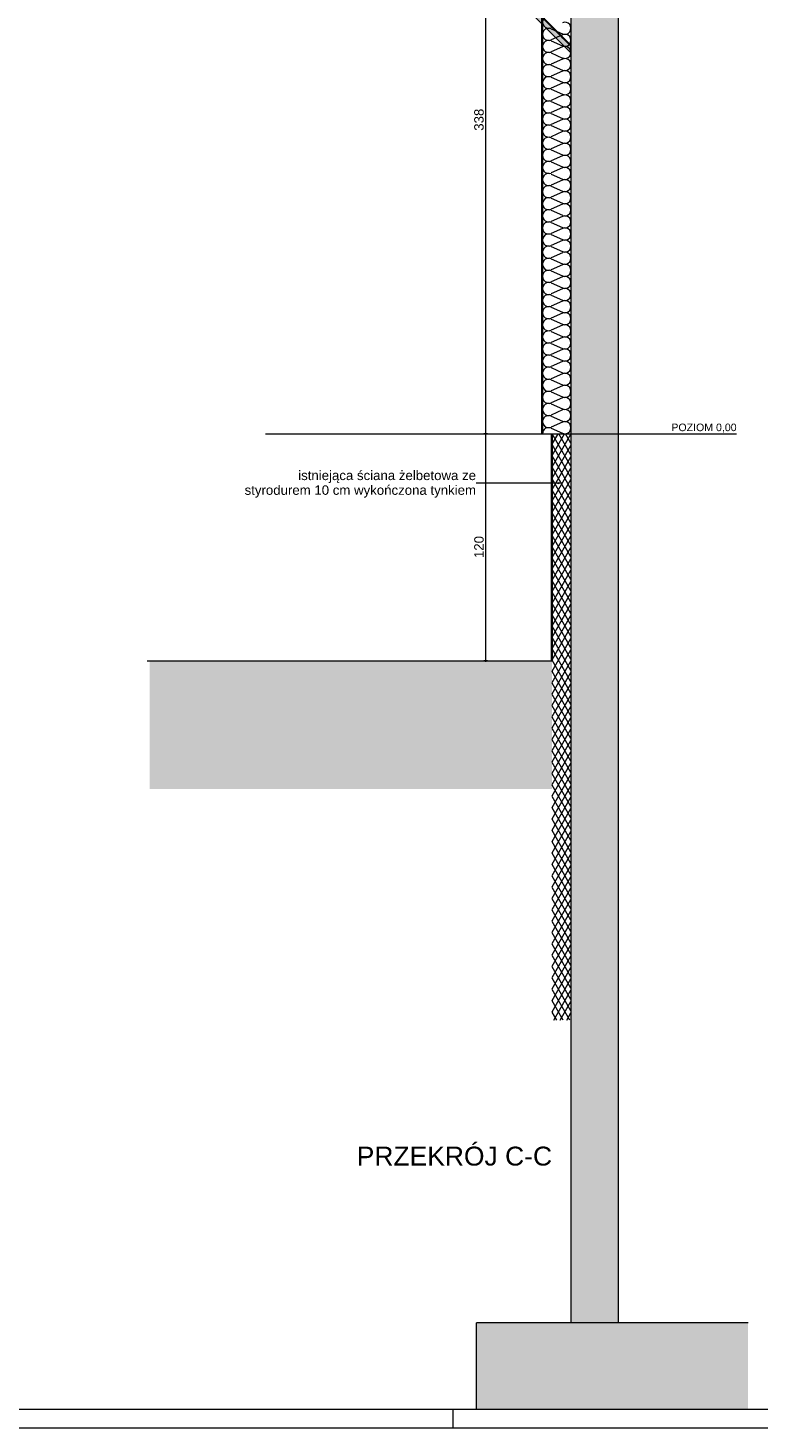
# Paper-space layout 'AD-06. DETAL KANAŁU UPUSTOWEGO ZEWNĘTRZNEGO' of a CAD drawing. Header units: millimetres. Extents: x 0 to 900, y 0 to 600.
# Tile 12 of 24: x 428 to 621, y 0 to 370. Entities that reach past the tile are written whole.
import ezdxf
from ezdxf.xclip import XClip

# ---------------------------------------------------------------- set-up
doc = ezdxf.new("R2010")
doc.units = ezdxf.units.MM
doc.header["$MEASUREMENT"] = 0
doc.header["$XCLIPFRAME"] = 0
doc.linetypes.add('ACAD_ISO02W100', pattern=[15, 12, -3])
for name, color, linetype, lineweight in [('0_Nr_pióra__1', 7, 'Continuous', 20), ('A_Arkusz_Nr_pióra__1', 7, 'Continuous', 20), ('A_linie_Nr_pióra__1', 7, 'Continuous', 20), ('A_opisy EN_Nr_pióra__1', 7, 'Continuous', 20), ('A_ściany proj_Nr_pióra__1', 7, 'Continuous', 20), ('A_ściany_Nr_pióra__1', 7, 'Continuous', 20)]:
    doc.layers.add(name, color=color, linetype=linetype, lineweight=lineweight)
for name, color, linetype, lineweight, true_color in [('0_Nr_pióra__6', 7, 'Continuous', 13, 0xa9a9a9), ('A_Arkusz_Nr_pióra__237', 7, 'Continuous', 5, 0x343434), ('A_konstrukcja stalowa_Nr_pióra__10', 7, 'Continuous', 13, 0x4b4b4b), ('A_linie_Nr_pióra__7', 7, 'Continuous', 18, 0x171717), ('A_opisy EN_Nr_pióra__170', 7, 'Continuous', 5, 0x1c1c1c), ('A_opisy EN_Nr_pióra__7', 7, 'Continuous', 18, 0x171717), ('A_opisy PL_Nr_pióra__249', 7, 'Continuous', 5, 0x191919), ('A_sciany_Nr_pióra__10', 7, 'Continuous', 13, 0x4b4b4b), ('A_ściany proj_Nr_pióra__10', 7, 'Continuous', 13, 0x4b4b4b)]:
    doc.layers.add(name, color=color, linetype=linetype, lineweight=lineweight, true_color=true_color)
for name, color, linetype in [('A_podrys', 7, 'Continuous'), ('A_ściany', 7, 'Continuous'), ('A_ściany proj', 7, 'Continuous')]:
    doc.layers.add(name, color=color, linetype=linetype)
doc.styles.add('STYL_AUTOMATYCZNY_1', font='arial.ttf')
doc.styles.add('STYL_AUTOMATYCZNY_4', font='arial.ttf')

# ---------------------------------------------------------------- blocks, each defined once
blk = doc.blocks.new('Rysunek_5_5', base_point=(-13000.19, -6941.56))
at = {"linetype": 'Continuous', "lineweight": 0, "true_color": 0xa9a9a9}
for points in [[(548.49, 262.75), (548.5, 262.71), (548.53, 262.67), (548.57, 262.64), (548.61, 262.63), (548.66, 262.64), (548.7, 262.67), (548.73, 262.71), (548.74, 262.75), (548.73, 262.8), (548.7, 262.84), (548.66, 262.87), (548.61, 262.88), (548.57, 262.87), (548.53, 262.84), (548.5, 262.8)], [(548.49, 202.75), (548.5, 202.71), (548.53, 202.67), (548.57, 202.64), (548.61, 202.63), (548.66, 202.64), (548.7, 202.67), (548.73, 202.71), (548.74, 202.75), (548.73, 202.8), (548.7, 202.84), (548.66, 202.87), (548.61, 202.88), (548.57, 202.87), (548.53, 202.84), (548.5, 202.8)]]:
    blk.add_hatch(color=253, dxfattribs=at).paths.add_polyline_path(points)
at = {"layer": 'A_ściany', "linetype": 'Continuous', "lineweight": 0, "true_color": 0x000000}
for points in [[(571.14, 595.1), (571.14, 27.75), (583.64, 27.75), (583.64, 595.1)], [(546.14, 4.9), (617.94, 4.9), (617.94, 27.75), (546.14, 27.75)]]:
    blk.add_hatch(color=18, dxfattribs=at).paths.add_polyline_path(points)
at = {"layer": 'A_ściany proj', "linetype": 'Continuous', "lineweight": 0, "true_color": 0x4b4b4b}
blk.add_hatch(color=251, dxfattribs=at).paths.add_polyline_path([(571.14, 365.13), (504.06, 432), (502.39, 432), (502.39, 431.91), (571.14, 363.37)])
h = blk.add_hatch(dxfattribs=at)
h.set_pattern_fill('batt_insulation_kopia_0005', color=251, style=0, pattern_type=2)
h.set_pattern_definition([(60, (-13000.1905, -6941.5605), (-1.2990381, 0.75), []), (120, (-13000.1905, -6941.5605), (1.2990381, 0.75), [])])
h.paths.add_polyline_path([(571.14, 107.75), (571.14, 262.75), (566.14, 262.75), (566.14, 107.75)])
at = {"layer": 'A_ściany proj', "linetype": 'Continuous', "lineweight": 13}
blk.add_hatch(color=8, dxfattribs=at).paths.add_polyline_path([(459.83, 202.75), (459.83, 168.86), (566.14, 168.86), (566.14, 202.75)])
at = {"layer": '0_Nr_pióra__6', "color": 253, "linetype": 'Continuous', "lineweight": 13, "ltscale": 0.05, "true_color": 0xa9a9a9}
for p, q in [((548.61, 262.88), (548.61, 431.63)), ((548.49, 262.75), (548.15, 262.75)), ((549.08, 262.75), (548.74, 262.75)), ((548.61, 202.88), (548.61, 262.63)), ((548.49, 202.75), (548.15, 202.75)), ((548.61, 202.5), (548.61, 202.63)), ((549.08, 202.75), (548.74, 202.75))]:
    blk.add_line(p, q, dxfattribs=at)
for centre in [(548.61, 262.75), (548.61, 202.75)]:
    blk.add_circle(centre, 0.125, dxfattribs=at)
at = {"layer": 'A_konstrukcja stalowa_Nr_pióra__10', "color": 251, "linetype": 'Continuous', "lineweight": 13, "ltscale": 0.05, "true_color": 0x4b4b4b}
blk.add_line((571.14, 365.41), (563.39, 373.14), dxfattribs=at)
at = {"layer": 'A_konstrukcja stalowa_Nr_pióra__10', "color": 251, "linetype": 'ACAD_ISO02W100', "lineweight": 13, "ltscale": 0.05, "true_color": 0x4b4b4b}
blk.add_line((571.14, 365.13), (563.39, 372.86), dxfattribs=at)
at = {"layer": 'A_linie_Nr_pióra__1', "color": 7, "linetype": 'Continuous', "lineweight": 20, "ltscale": 0.05}
blk.add_line((459.14, 202.75), (566.14, 202.75), dxfattribs=at)
at = {"layer": 'A_linie_Nr_pióra__7', "color": 250, "linetype": 'Continuous', "lineweight": 18, "ltscale": 0.05, "true_color": 0x171717}
blk.add_line((490.4, 262.75), (614.89, 262.75), dxfattribs=at)
at = {"layer": 'A_opisy EN_Nr_pióra__170', "color": 250, "linetype": 'Continuous', "lineweight": 5, "ltscale": 0.05, "true_color": 0x1c1c1c}
for p, q in [((554.46, 249.64), (546.05, 249.64)), ((567.72, 249.64), (554.46, 249.64))]:
    blk.add_line(p, q, dxfattribs=at)
at = {"layer": 'A_opisy EN_Nr_pióra__7', "color": 250, "linetype": 'Continuous', "lineweight": 18, "ltscale": 0.05, "true_color": 0x171717}
for p, q in [((567.72, 249.52), (567.72, 249.77)), ((568.18, 249.64), (567.72, 249.77)), ((568.18, 249.64), (567.72, 249.52))]:
    blk.add_line(p, q, dxfattribs=at)
at = {"layer": 'A_sciany_Nr_pióra__10', "color": 251, "linetype": 'Continuous', "lineweight": 13, "ltscale": 0.05, "true_color": 0x4b4b4b}
for p, q in [((565.87, 369.76), (568.9, 368.43)), ((568.9, 368.16), (565.87, 366.83)), ((565.87, 366.56), (568.9, 365.23)), ((568.9, 364.96), (565.87, 363.63)), ((565.87, 363.36), (568.9, 362.03)), ((568.9, 361.76), (565.87, 360.43)), ((565.87, 360.16), (568.9, 358.83)), ((568.9, 358.56), (565.87, 357.23)), ((565.87, 356.96), (568.9, 355.63)), ((568.9, 355.37), (565.87, 354.04)), ((565.87, 353.77), (568.9, 352.44)), ((568.9, 352.17), (565.87, 350.84)), ((565.87, 350.57), (568.9, 349.24)), ((568.9, 348.97), (565.87, 347.64)), ((565.87, 347.37), (568.9, 346.04)), ((568.9, 345.77), (565.87, 344.44)), ((565.87, 344.17), (568.9, 342.84)), ((568.9, 342.57), (565.87, 341.24)), ((565.87, 340.97), (568.9, 339.64)), ((568.9, 339.38), (565.87, 338.04)), ((565.87, 337.78), (568.9, 336.45)), ((568.9, 336.18), (565.87, 334.85)), ((565.87, 334.58), (568.9, 333.25)), ((568.9, 332.98), (565.87, 331.65)), ((565.87, 331.38), (568.9, 330.05)), ((568.9, 329.78), (565.87, 328.45)), ((565.87, 328.18), (568.9, 326.85)), ((568.9, 326.58), (565.87, 325.25)), ((565.87, 324.98), (568.9, 323.65)), ((568.9, 323.38), (565.87, 322.05)), ((565.87, 321.79), (568.9, 320.46)), ((568.9, 320.19), (565.87, 318.86)), ((565.87, 318.59), (568.9, 317.26)), ((568.9, 316.99), (565.87, 315.66)), ((565.87, 315.39), (568.9, 314.06)), ((568.9, 313.79), (565.87, 312.46)), ((565.87, 312.19), (568.9, 310.86)), ((568.9, 310.59), (565.87, 309.26)), ((565.87, 308.99), (568.9, 307.66)), ((568.9, 307.39), (565.87, 306.06)), ((565.87, 305.79), (568.9, 304.46)), ((568.9, 304.2), (565.87, 302.87)), ((565.87, 302.6), (568.9, 301.27)), ((568.9, 301), (565.87, 299.67)), ((565.87, 299.4), (568.9, 298.07)), ((568.9, 297.8), (565.87, 296.47)), ((565.87, 296.2), (568.9, 294.87)), ((568.9, 294.6), (565.87, 293.27)), ((565.87, 293), (568.9, 291.67)), ((568.9, 291.4), (565.87, 290.07)), ((565.87, 289.8), (568.9, 288.47)), ((568.9, 288.21), (565.87, 286.87)), ((565.87, 286.61), (568.9, 285.28)), ((568.9, 285.01), (565.87, 283.68)), ((565.87, 283.41), (568.9, 282.08)), ((568.9, 281.81), (565.87, 280.48)), ((565.87, 280.21), (568.9, 278.88)), ((568.9, 278.61), (565.87, 277.28)), ((565.87, 277.01), (568.9, 275.68)), ((568.9, 275.41), (565.87, 274.08)), ((565.87, 273.81), (568.9, 272.48)), ((568.9, 272.21), (565.87, 270.88)), ((565.87, 270.62), (568.9, 269.29)), ((568.9, 269.02), (565.87, 267.69)), ((565.87, 267.42), (568.9, 266.09)), ((568.9, 265.82), (565.87, 264.49)), ((565.87, 264.22), (568.9, 262.89))]:
    blk.add_line(p, q, dxfattribs=at)
for centre, start_param, end_param in [((565.23, 371.49), 5.870392, 9.837572), ((565.23, 368.29), 5.870392, 9.837572), ((569.54, 369.89), 2.728799, 6.695979), ((565.23, 365.09), 5.870392, 9.837572), ((569.54, 366.69), 2.728799, 6.695979), ((565.23, 361.9), 5.870392, 9.837572), ((569.54, 363.5), 2.728799, 6.695979), ((565.23, 358.7), 5.870392, 9.837572), ((569.54, 360.3), 2.728799, 6.695979), ((565.23, 355.5), 5.870392, 9.837572), ((569.54, 357.1), 2.728799, 6.695979), ((569.54, 353.9), 2.728799, 6.695979), ((565.23, 352.3), 5.870392, 9.837572), ((569.54, 350.7), 2.728799, 6.695979), ((565.23, 349.1), 5.870392, 9.837572), ((569.54, 347.5), 2.728799, 6.695979), ((565.23, 345.91), 5.870392, 9.837572), ((565.23, 342.71), 5.870392, 9.837572), ((569.54, 344.31), 2.728799, 6.695979), ((565.23, 339.51), 5.870392, 9.837572), ((569.54, 341.11), 2.728799, 6.695979), ((565.23, 336.31), 5.870392, 9.837572), ((569.54, 337.91), 2.728799, 6.695979), ((565.23, 333.11), 5.870392, 9.837572), ((569.54, 334.71), 2.728799, 6.695979), ((569.54, 331.51), 2.728799, 6.695979), ((565.23, 329.92), 5.870392, 9.837572), ((569.54, 328.32), 2.728799, 6.695979), ((565.23, 326.72), 5.870392, 9.837572), ((569.54, 325.12), 2.728799, 6.695979), ((565.23, 323.52), 5.870392, 9.837572), ((565.23, 320.32), 5.870392, 9.837572), ((569.54, 321.92), 2.728799, 6.695979), ((565.23, 317.12), 5.870392, 9.837572), ((569.54, 318.72), 2.728799, 6.695979), ((565.23, 313.92), 5.870392, 9.837572), ((569.54, 315.52), 2.728799, 6.695979), ((565.23, 310.73), 5.870392, 9.837572), ((569.54, 312.33), 2.728799, 6.695979), ((569.54, 309.13), 2.728799, 6.695979), ((565.23, 307.53), 5.870392, 9.837572), ((569.54, 305.93), 2.728799, 6.695979), ((565.23, 304.33), 5.870392, 9.837572), ((569.54, 302.73), 2.728799, 6.695979), ((565.23, 301.13), 5.870392, 9.837572), ((565.23, 297.93), 5.870392, 9.837572), ((569.54, 299.53), 2.728799, 6.695979), ((565.23, 294.74), 5.870392, 9.837572), ((569.54, 296.33), 2.728799, 6.695979), ((565.23, 291.54), 5.870392, 9.837572), ((569.54, 293.14), 2.728799, 6.695979), ((565.23, 288.34), 5.870392, 9.837572), ((569.54, 289.94), 2.728799, 6.695979), ((565.23, 285.14), 5.870392, 9.837572), ((569.54, 286.74), 2.728799, 6.695979), ((569.54, 283.54), 2.728799, 6.695979), ((565.23, 281.94), 5.870392, 9.837572), ((569.54, 280.34), 2.728799, 6.695979), ((565.23, 278.75), 5.870392, 9.837572), ((569.54, 277.15), 2.728799, 6.695979), ((565.23, 275.55), 5.870392, 9.837572), ((565.23, 272.35), 5.870392, 9.837572), ((569.54, 273.95), 2.728799, 6.695979), ((565.23, 269.15), 5.870392, 9.837572), ((569.54, 270.75), 2.728799, 6.695979), ((565.23, 265.95), 5.870392, 9.837572), ((569.54, 267.55), 2.728799, 6.695979), ((565.23, 262.75), 5.870393, 7.853982), ((569.54, 264.35), 2.728799, 6.695979)]:
    blk.add_ellipse(centre, major_axis=(0, 1.6), ratio=0.997517, start_param=start_param, end_param=end_param, dxfattribs=at)
at = {"layer": 'A_ściany proj_Nr_pióra__1', "color": 7, "linetype": 'Continuous', "lineweight": 20, "ltscale": 0.05}
blk.add_line((510.14, 262.75), (560.14, 262.75), dxfattribs=at)
at = {"layer": 'A_ściany proj_Nr_pióra__10', "color": 251, "linetype": 'Continuous', "lineweight": 13, "ltscale": 0.05, "true_color": 0x4b4b4b}
for p, q in [((563.39, 432), (563.39, 262.75)), ((563.64, 432.25), (563.64, 262.75)), ((563.39, 262.75), (571.14, 262.75)), ((565.89, 262.75), (565.89, 202.75)), ((566.14, 262.75), (566.14, 202.75))]:
    blk.add_line(p, q, dxfattribs=at)
at = {"layer": 'A_ściany proj_Nr_pióra__10', "color": 251, "linetype": 'Continuous', "lineweight": 13, "ltscale": 0.05, "true_color": 0x4b4b4b, "flags": 128}
blk.add_lwpolyline([(571.14, 365.13), (504.06, 432), (502.39, 432), (502.39, 431.91), (571.14, 363.37)], close=True, dxfattribs=at)
at = {"layer": 'A_ściany_Nr_pióra__1', "color": 7, "linetype": 'Continuous', "lineweight": 20, "ltscale": 0.05}
for p, q in [((571.14, 595.1), (571.14, 27.75)), ((583.64, 595.1), (583.64, 27.75)), ((617.94, 27.75), (546.14, 27.75)), ((546.14, 4.9), (546.14, 27.75))]:
    blk.add_line(p, q, dxfattribs=at)
at = {"layer": '0_Nr_pióra__1', "color": 7, "linetype": 'Continuous', "lineweight": 20, "char_height": 2.5, "width": 5.7204, "attachment_point": 7, "rotation": 90, "style": 'STYL_AUTOMATYCZNY_1'}
for s, insert in [('\\A1;{\\pql;\\fArial|b0|i0|c238|p0;\\W1.000000;338}', (548.11, 342.81)), ('\\A1;{\\pql;\\fArial|b0|i0|c238|p0;\\W1.000000;120}', (548.11, 229.89))]:
    blk.add_mtext(s, dxfattribs=dict(at, insert=insert))
at = {"layer": 'A_opisy EN_Nr_pióra__1', "color": 7, "linetype": 'Continuous', "lineweight": 20, "insert": (546.05, 249.42), "char_height": 2.5, "width": 62.9819, "attachment_point": 6, "line_spacing_factor": 0.93479, "style": 'STYL_AUTOMATYCZNY_1'}
blk.add_mtext('\\A1;{\\pqr;\\fArial|b0|i0|c238|p0;\\W1.000000;istniejąca ściana żelbetowa ze styrodurem 10 cm wykończona tynkiem}', dxfattribs=at)
at = {"layer": 'A_opisy PL_Nr_pióra__249', "color": 250, "linetype": 'Continuous', "lineweight": 5, "true_color": 0x191919, "attachment_point": 9, "style": 'STYL_AUTOMATYCZNY_4'}
for s, insert, char_height in [('\\A1;{\\pqr;\\fArial|b0|i0|c238|p0;\\W1.000000;POZIOM 0,00}', (614.89, 263.05), 2), ('\\A1;{\\pqr;\\fArial|b0|i0|c238|p0;\\W1.000000;PRZEKRÓJ C-C}', (566.14, 69.28), 5)]:
    blk.add_mtext(s, dxfattribs=dict(at, insert=insert, char_height=char_height))

psp = doc.layouts.new('AD-06. DETAL KANAŁU UPUSTOWEGO ZEWNĘTRZNEGO')

# ---------------------------------------------------------------- linework, layer by layer
at = {"layer": 'A_Arkusz_Nr_pióra__1', "color": 7, "linetype": 'Continuous', "lineweight": 20}
psp.add_line((895.1, 4.9), (29.9, 4.9), dxfattribs=at)
at = {"layer": 'A_Arkusz_Nr_pióra__1', "color": 7, "linetype": 'Continuous', "lineweight": 20, "flags": 128}
psp.add_lwpolyline([(0, 600), (900, 600), (900, 0), (0, 0)], close=True, dxfattribs=at)
at = {"layer": 'A_Arkusz_Nr_pióra__237', "color": 250, "linetype": 'Continuous', "lineweight": 5, "true_color": 0x343434}
psp.add_line((540, 0), (540, 4.9), dxfattribs=at)

# ---------------------------------------------------------------- block references
at = {"layer": 'A_podrys', "color": 37, "linetype": 'Continuous', "lineweight": 5, "true_color": 0x656532}
ref = psp.add_blockref('Rysunek_5_5', (-13000.19, -6941.56), dxfattribs=at)
XClip(ref).set_block_clipping_path([(425.9250339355, 4.9001054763), (617.9396321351, 595.1)])

doc.saveas('drawing.dxf')
